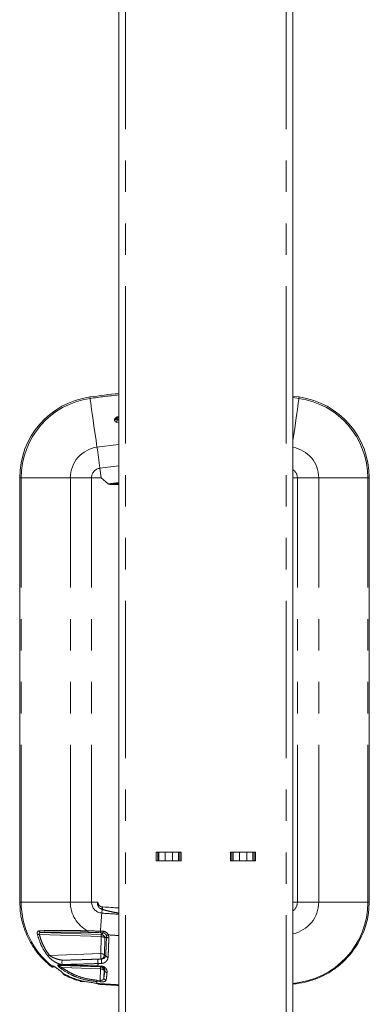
# Model space of a CAD drawing. Header units: millimetres. Extents: x 2 to 601, y 5 to 415.
# Tile 24 of 139: x 83 to 97, y 41 to 81. Entities that reach past the tile are written whole.
import ezdxf

# ---------------------------------------------------------------- set-up
doc = ezdxf.new("R2010")
doc.units = ezdxf.units.MM
doc.linetypes.add('PHANTOM', pattern=[12.7, 6.35, -1.27, 1.27, -1.27, 1.27, -1.27])

msp = doc.modelspace()

# ---------------------------------------------------------------- linework, layer by layer
at = {"color": 7, "linetype": 'Continuous', "lineweight": 15}
for p, q in [((87.083, 25.8625), (87.083, 114.7125)), ((94.113, 25.8625), (94.113, 114.7125)), ((94.3637, 65.8425), (94.113, 65.8771)), ((83.0796, 62.5782), (83.0796, 45.7065)), ((83.0797, 62.5782), (83.0796, 62.5782)), ((97.1964, 62.5782), (97.1965, 62.5782)), ((97.1965, 45.7065), (97.1965, 62.5782)), ((88.5948, 47.4625), (88.6522, 47.4625)), ((88.6522, 47.4625), (88.7002, 47.4625)), ((88.7002, 47.4625), (88.9491, 47.4625)), ((89.247, 47.4625), (88.9491, 47.4625)), ((89.247, 47.4625), (89.4959, 47.4625)), ((89.5438, 47.4625), (89.4959, 47.4625)), ((89.5438, 47.4625), (89.6013, 47.4625)), ((91.6522, 47.4625), (91.5948, 47.4625)), ((91.6522, 47.4625), (91.7002, 47.4625)), ((91.9491, 47.4625), (91.7002, 47.4625)), ((91.9491, 47.4625), (92.247, 47.4625)), ((92.4959, 47.4625), (92.247, 47.4625)), ((92.5438, 47.4625), (92.4959, 47.4625)), ((92.6013, 47.4625), (92.5438, 47.4625)), ((88.6522, 47.1125), (88.5948, 47.1125)), ((88.6522, 47.1125), (88.7002, 47.1125)), ((88.9491, 47.1125), (88.7002, 47.1125)), ((89.247, 47.1125), (88.9491, 47.1125)), ((89.4959, 47.1125), (89.247, 47.1125)), ((89.5438, 47.1125), (89.4959, 47.1125)), ((89.6013, 47.1125), (89.5438, 47.1125)), ((91.5948, 47.1125), (91.6522, 47.1125)), ((91.6522, 47.1125), (91.7002, 47.1125)), ((91.7002, 47.1125), (91.9491, 47.1125)), ((91.9491, 47.1125), (92.247, 47.1125)), ((92.247, 47.1125), (92.4959, 47.1125)), ((92.5438, 47.1125), (92.4959, 47.1125)), ((92.5438, 47.1125), (92.6013, 47.1125)), ((83.0797, 45.7065), (83.0796, 45.7065)), ((83.0803, 45.4445), (83.0922, 45.1847)), ((97.1839, 45.1847), (97.1958, 45.4445)), ((97.1964, 45.7065), (97.1965, 45.7065)), ((86.413, 45.2562), (86.4388, 45.2543)), ((86.1774, 42.1652), (86.1808, 42.1649))]:
    msp.add_line(p, q, dxfattribs=at)
at = {"color": 7, "linetype": 'PHANTOM', "lineweight": 0}
for p, q in [((87.358, 25.8625), (87.358, 114.7125)), ((93.838, 25.8625), (93.838, 114.7125)), ((85.9124, 65.8425), (85.9206, 65.7847)), ((94.113, 65.8182), (94.3555, 65.7847)), ((94.3637, 65.8425), (94.3555, 65.7847)), ((86.9851, 64.9824), (86.9916, 64.9863)), ((87.083, 64.8038), (86.9851, 64.8291)), ((87.0133, 64.9204), (87.083, 64.9025)), ((87.0239, 64.9552), (87.083, 64.9399)), ((87.082, 65.0084), (87.083, 65.0098)), ((86.3214, 62.9682), (87.083, 63.0655)), ((86.3214, 62.9682), (86.3761, 62.5834)), ((83.0797, 62.5782), (83.138, 62.5782)), ((83.0797, 62.5782), (83.0797, 45.7065)), ((83.138, 62.5782), (85.1244, 62.5782)), ((83.138, 45.4445), (83.138, 62.5782)), ((85.1244, 62.5782), (85.983, 62.5782)), ((85.1244, 45.4445), (85.1244, 62.5782)), ((85.983, 45.4445), (85.983, 62.5782)), ((85.983, 62.5782), (86.3716, 62.5782)), ((86.6484, 62.3369), (86.3716, 62.5782)), ((86.3761, 62.5834), (86.6529, 62.3421)), ((94.2931, 62.5782), (94.113, 62.5782)), ((94.2931, 45.4445), (94.2931, 62.5782)), ((95.1517, 62.5782), (94.2931, 62.5782)), ((95.1517, 45.4445), (95.1517, 62.5782)), ((97.138, 62.5782), (95.1517, 62.5782)), ((97.138, 45.4445), (97.138, 62.5782)), ((97.1964, 62.5782), (97.138, 62.5782)), ((97.1964, 45.7065), (97.1964, 62.5782)), ((86.6529, 62.3421), (87.083, 62.3901)), ((88.5948, 47.1125), (88.5948, 47.4625)), ((88.6522, 47.4625), (88.6522, 47.1125)), ((88.7002, 47.1125), (88.7002, 47.4625)), ((88.9491, 47.4625), (88.9491, 47.1125)), ((89.247, 47.1125), (89.247, 47.4625)), ((89.4959, 47.4625), (89.4959, 47.1125)), ((89.5438, 47.1125), (89.5438, 47.4625)), ((89.6013, 47.4625), (89.6013, 47.1125)), ((91.5948, 47.4625), (91.5948, 47.1125)), ((91.6522, 47.1125), (91.6522, 47.4625)), ((91.7002, 47.4625), (91.7002, 47.1125)), ((91.9491, 47.1125), (91.9491, 47.4625)), ((92.247, 47.4625), (92.247, 47.1125)), ((92.4959, 47.1125), (92.4959, 47.4625)), ((92.5438, 47.4625), (92.5438, 47.1125)), ((92.6013, 47.1125), (92.6013, 47.4625)), ((83.138, 45.4445), (83.0803, 45.4445)), ((85.1244, 45.4445), (83.138, 45.4445)), ((85.983, 45.4445), (85.1244, 45.4445)), ((86.238, 45.4445), (85.983, 45.4445)), ((94.2931, 45.4445), (94.113, 45.4445)), ((95.1517, 45.4445), (94.2931, 45.4445)), ((97.138, 45.4445), (95.1517, 45.4445)), ((97.1958, 45.4445), (97.138, 45.4445)), ((86.4058, 45.1575), (86.3826, 45.1659)), ((86.4058, 45.1575), (86.3943, 45.0018)), ((86.4388, 45.2543), (86.4058, 45.1575)), ((86.3717, 44.0516), (83.8732, 44.1359)), ((83.9324, 44.2203), (86.3717, 44.1379)), ((86.4443, 44.208), (86.3401, 44.2115)), ((86.3408, 44.2732), (86.4451, 44.2699)), ((86.3717, 44.1379), (86.4443, 44.208)), ((86.3549, 43.3666), (86.3717, 44.0516)), ((86.5162, 43.9882), (86.4995, 43.3032)), ((86.5828, 44.0524), (86.5162, 43.9882)), ((84.2813, 43.2952), (86.3549, 43.3666)), ((86.3549, 43.1533), (84.8539, 43.1016)), ((86.3919, 42.9716), (86.2448, 42.9662)), ((86.247, 43.1433), (86.3938, 43.1482)), ((86.3938, 43.1482), (86.3549, 43.1533)), ((86.4995, 43.3032), (86.5538, 43.2961)), ((84.6948, 42.8919), (86.3398, 42.8348)), ((86.3398, 42.7483), (84.7888, 42.8021)), ((84.8333, 42.5685), (84.8337, 42.5673)), ((86.2375, 42.8661), (86.3845, 42.8612)), ((86.3867, 42.841), (86.2399, 42.846)), ((86.3284, 42.2836), (86.3398, 42.7483)), ((86.3398, 42.8348), (86.3867, 42.841)), ((86.4843, 42.6849), (86.4771, 42.3881)), ((86.513, 42.6887), (86.4843, 42.6849)), ((86.1808, 42.1649), (86.1859, 42.1639)), ((86.1823, 42.1643), (86.1859, 42.1639)), ((86.1859, 42.1645), (86.1859, 42.1639)), ((86.325, 42.2285), (86.1913, 42.238)), ((86.195, 42.293), (86.3284, 42.2836)), ((86.2654, 42.1379), (86.2662, 42.1363))]:
    msp.add_line(p, q, dxfattribs=at)
at = {"color": 7, "linetype": 'PHANTOM', "lineweight": 0, "flags": 128}
for points in [[(85.9206, 65.7847), (85.9262, 65.7454), (85.9354, 65.6805), (85.9482, 65.5907), (85.9645, 65.4764), (85.9841, 65.3386), (86.0069, 65.1783), (86.0328, 64.9965), (86.0615, 64.7947), (86.0928, 64.5744), (86.1266, 64.337), (86.1625, 64.0843), (86.2004, 63.8182)], [(94.3555, 65.7847), (94.3499, 65.7454), (94.3407, 65.6805), (94.3279, 65.5907), (94.3116, 65.4764), (94.292, 65.3386), (94.2692, 65.1783), (94.2433, 64.9965), (94.2146, 64.7947), (94.1833, 64.5744), (94.1495, 64.337), (94.1135, 64.0843), (94.113, 64.0809)], [(86.2004, 63.8182), (87.0714, 63.9282), (87.083, 63.9295)], [(86.2004, 63.8182), (86.2147, 63.7181), (86.2292, 63.6156), (86.2441, 63.511), (86.2592, 63.4047), (86.2746, 63.2969), (86.2901, 63.188), (86.3057, 63.0783), (86.3214, 62.9682)], [(86.3943, 45.0018), (86.3875, 44.9083), (86.3806, 44.8151), (86.3738, 44.7224), (86.3671, 44.6304), (86.3604, 44.5393), (86.3538, 44.4493), (86.3472, 44.3605), (86.3408, 44.2732)], [(86.3826, 45.1659), (86.3864, 45.1772), (86.3902, 45.1885), (86.394, 45.1998), (86.3978, 45.2111), (86.4016, 45.2224), (86.4054, 45.2336), (86.4092, 45.2449), (86.413, 45.2562)], [(86.5162, 43.9882), (86.5123, 44), (86.5034, 44.0113), (86.4897, 44.0219), (86.4718, 44.0313), (86.4503, 44.0392), (86.4258, 44.0453), (86.3993, 44.0495), (86.3717, 44.0516)], [(86.5828, 44.0524), (86.5854, 44.0436), (86.5914, 44.035), (86.6005, 44.0271), (86.6125, 44.02), (86.6269, 44.0141), (86.6433, 44.0095), (86.661, 44.0064), (86.6795, 44.0049)], [(86.4995, 43.3032), (86.4956, 43.315), (86.4866, 43.3263), (86.473, 43.3369), (86.4551, 43.3463), (86.4335, 43.3542), (86.409, 43.3604), (86.3825, 43.3645), (86.3549, 43.3666)], [(84.808, 42.9248), (84.7921, 42.9472), (84.7821, 42.9746), (84.7789, 43.0045), (84.7829, 43.0341), (84.7935, 43.0608), (84.81, 43.0821), (84.8308, 43.0961), (84.8539, 43.1016)], [(86.2448, 42.9662), (86.2439, 42.9534), (86.243, 42.9407), (86.242, 42.928), (86.2411, 42.9155), (86.2402, 42.903), (86.2393, 42.8906), (86.2384, 42.8783), (86.2375, 42.8661)], [(84.3883, 42.8273), (84.391, 42.8318), (84.402, 42.8498), (84.4032, 42.8519)], [(86.3398, 42.7483), (86.3674, 42.7462), (86.3939, 42.742), (86.4184, 42.7359), (86.4399, 42.728), (86.4578, 42.7186), (86.4715, 42.708), (86.4804, 42.6967), (86.4843, 42.6849)], [(85.5975, 42.2379), (85.6002, 42.2426), (85.601, 42.244)], [(86.1859, 42.1645), (86.1853, 42.1645), (86.1847, 42.1646), (86.184, 42.1646), (86.1834, 42.1647), (86.1827, 42.1647), (86.1821, 42.1648), (86.1814, 42.1648), (86.1808, 42.1649)], [(86.1913, 42.238), (86.1904, 42.2253), (86.1896, 42.2137), (86.1888, 42.203), (86.1881, 42.1933), (86.1874, 42.1846), (86.1869, 42.1769), (86.1864, 42.1702), (86.1859, 42.1645)]]:
    msp.add_lwpolyline(points, dxfattribs=at)
at = {"color": 7, "linetype": 'Continuous', "lineweight": 15, "flags": 128}
msp.add_lwpolyline([(84.4323, 42.8353), (84.4428, 42.8525), (84.4473, 42.8599)], dxfattribs=at)
at = {"color": 7, "linetype": 'Continuous', "lineweight": 15}
for centre, radius, start, end in [((86.3768, 62.5782), 3.2971, 98.09811, 180), ((90.138, 36.1445), 29.9971, 95.84531, 98.09811), ((93.8992, 62.5782), 3.2971, 0, 81.90189), ((86.4268, 45.4445), 0.1888, 180, 265.79936), ((90.038, 94.612), 49.4888, 265.82928, 266.57681), ((85.6051, 42.2669), 0.0299, 255.28081, 329.71492)]:
    msp.add_arc(centre, radius, start, end, dxfattribs=at)
at = {"color": 7, "linetype": 'PHANTOM', "lineweight": 0}
for centre, radius, start, end in [((86.3768, 62.5782), 3.2388, 98.09811, 180), ((90.138, 36.1445), 29.9388, 95.85674, 98.09811), ((93.8992, 62.5782), 3.2388, 0, 81.90189), ((86.9146, 64.9905), 0.0717, 265.0815, 336.47034), ((86.949, 65.024), 0.0551, 248.30387, 311.00343), ((86.8064, 64.9343), 0.2074, 329.51882, 356.1791), ((87.0026, 64.9704), 0.0193, 63.05504, 124.68553), ((87.0892, 64.9164), 0.076, 149.28148, 176.97599), ((86.3768, 62.5782), 1.2525, 98.09811, 180), ((93.8992, 62.5782), 1.2525, 0, 80.17108), ((86.3768, 62.5782), 0.3939, 98.09811, 180), ((93.8992, 62.5782), 0.3939, 0, 57.12307), ((91.348, 58.2258), 6.244, 138.75797, 138.82128), ((86.4268, 45.4445), 3.2888, 180, 232.0264), ((86.4268, 45.4445), 1.3025, 180, 242.78811), ((86.4268, 45.4445), 0.4439, 180, 265.79936), ((93.8492, 45.4445), 0.4439, 306.46512, 0), ((93.8492, 45.4445), 1.3025, 281.68563, 0), ((93.8492, 45.4445), 3.2888, 274.60088, 0), ((90.038, 94.612), 49.7439, 265.79936, 266.59438), ((83.8388, 44.2776), 0.1458, 252.98884, 283.62302), ((83.9428, 44.309), 0.0893, 195.92096, 263.2918), ((85.916, 44.2773), 0.0852, 174.06764, 217.13853), ((87.271, 44.232), 0.9311, 177.45873, 181.25657), ((86.366, 43.9877), 0.1503, 0.17623, 87.82099), ((85.4654, 44.0947), 0.9073, 357.27264, 2.72736), ((87.4377, 44.2263), 0.9936, 177.48837, 181.05862), ((86.6132, 44.1965), 0.0856, 239.86788, 300.40521), ((90.038, 94.612), 50.6025, 266.16831, 266.65223), ((85.265, 43.26), 1.0951, 354.4125, 5.5875), ((84.2063, 43.3983), 0.1275, 275.07453, 306.05516), ((86.6183, 43.0502), 0.3828, 165.92794, 192.66643), ((86.3495, 43.3032), 0.15, 272.06657, 0.01253), ((86.78, 43.0557), 0.3971, 166.52978, 192.2229), ((86.6427, 43.3184), 0.0917, 194.09025, 273.99618), ((84.4067, 42.8509), 0.03, 232.02452, 328.4741), ((84.4217, 42.8755), 0.03, 231.97227, 326.69417), ((84.4285, 42.8911), 0.0302, 232.26884, 287.23836), ((84.6989, 42.9686), 0.0768, 224.45422, 266.98109), ((84.6838, 42.8811), 0.1314, 295.82847, 323.02869), ((84.8474, 42.5945), 0.0296, 199.24767, 241.57519), ((84.8478, 42.5933), 0.0296, 199.71592, 241.57845), ((84.8611, 42.5565), 0.0296, 199.67922, 242.06699), ((86.4268, 45.4445), 3.2888, 241.02617, 256.49982), ((86.2903, 42.8622), 0.053, 175.75159, 197.74618), ((86.3344, 42.6849), 0.15, 359.98886, 87.93204), ((85.5359, 42.7915), 0.805, 356.91846, 3.08154), ((86.442, 42.857), 0.0576, 175.8704, 196.20609), ((86.6087, 42.6983), 0.0962, 185.76447, 269.09705), ((85.6086, 42.273), 0.03, 255.35485, 299.59762), ((90.038, 94.612), 52.5888, 265.79936, 266.77882), ((90.6775, 41.9677), 4.4943, 175.84914, 176.55281), ((86.2674, 42.1676), 0.0298, 206.58448, 266.21586), ((86.2682, 42.1661), 0.0299, 225.67694, 266.19769), ((89.8388, 42.0388), 3.519, 176.01041, 176.9091), ((86.5762, 42.3921), 0.0992, 182.29407, 266.76739)]:
    msp.add_arc(centre, radius, start, end, dxfattribs=at)
at = {"color": 7, "linetype": 'Continuous', "lineweight": 15}
for centre, start_param, end_param in [((83.5145, 45.7065), 1.5707963, 1.6235449), ((96.7616, 45.7065), 4.6596404, 4.712389)]:
    msp.add_ellipse(centre, major_axis=(0, 4.97), ratio=0.0874887, start_param=start_param, end_param=end_param, dxfattribs=at)
at = {"color": 7, "linetype": 'PHANTOM', "lineweight": 0}
for points, knots in [([(86.9085, 64.9191), (86.9089, 64.9225), (86.911, 64.9409), (86.9207, 64.9584), (86.9286, 64.9728)], [0, 0, 0, 0, 0.1839583, 1, 1, 1, 1]), ([(86.9851, 64.8291), (86.9797, 64.8308), (86.9601, 64.837), (86.9324, 64.8552), (86.9102, 64.8853), (86.909, 64.9079), (86.9085, 64.9191)], [0, 0, 0, 0, 0.1123793, 0.4067317, 0.7042208, 1, 1, 1, 1]), ([(86.9286, 64.9728), (86.9395, 64.9857), (86.9587, 65.0086), (86.9991, 65.0321), (87.0397, 65.0433), (87.0685, 65.0463), (87.0822, 65.0436), (87.083, 65.0435)], [0, 0, 0, 0, 0.32603702, 0.57667104, 0.77279905, 0.98598267, 1, 1, 1, 1]), ([(86.9851, 64.9824), (86.9828, 64.9768), (86.98, 64.9699), (86.9803, 64.9632), (86.9803, 64.9619)], [0, 0, 0, 0, 0.8083946, 1, 1, 1, 1]), ([(86.9803, 64.9619), (86.9804, 64.9627), (86.9808, 64.9651), (86.9828, 64.9727), (86.9866, 64.9803), (86.9909, 64.9854), (86.9916, 64.9863)], [0, 0, 0, 0, 0.0876935, 0.2710709, 0.8808758, 1, 1, 1, 1]), ([(86.9803, 64.9619), (86.9806, 64.9565), (86.9812, 64.9457), (86.9911, 64.9319), (87.0031, 64.9238), (87.0112, 64.9211), (87.0133, 64.9204)], [0, 0, 0, 0, 0.3149958, 0.6247715, 0.9020768, 1, 1, 1, 1]), ([(87.083, 65.0212), (87.0785, 65.0223), (87.0697, 65.0247), (87.056, 65.0246), (87.0424, 65.0228), (87.0331, 65.0202), (87.0184, 65.0142), (87, 65.0023), (86.9907, 64.9898), (86.9851, 64.9824)], [0, 0, 0, 0, 0.1197139, 0.2332978, 0.284628, 0.4066772, 0.43954, 0.6650334, 1, 1, 1, 1]), ([(87.0113, 64.9876), (87.0099, 64.9853), (87.0069, 64.9803), (87.0072, 64.9718), (87.0107, 64.964), (87.0165, 64.9581), (87.0217, 64.9561), (87.0239, 64.9552)], [0, 0, 0, 0, 0.1911064, 0.4240554, 0.6615841, 0.852481, 1, 1, 1, 1]), ([(87.082, 65.0084), (87.0769, 65.0096), (87.0667, 65.0121), (87.05, 65.0111), (87.0337, 65.0059), (87.0206, 64.9976), (87.0141, 64.9906), (87.0113, 64.9876)], [0, 0, 0, 0, 0.19870394, 0.39821961, 0.58364746, 0.82175345, 1, 1, 1, 1]), ([(87.083, 62.3076), (87.0696, 62.3072), (86.9555, 62.3037), (86.8185, 62.3089), (86.6825, 62.318), (86.6543, 62.3336), (86.6484, 62.3369)], [0, 0, 0, 0, 0.0922077, 0.7803341, 0.9539591, 1, 1, 1, 1]), ([(86.6529, 62.3421), (86.6586, 62.3408), (86.6883, 62.3343), (86.8195, 62.34), (86.9564, 62.3457), (87.0695, 62.3534), (87.083, 62.3543)], [0, 0, 0, 0, 0.0406514, 0.2110007, 0.9054686, 1, 1, 1, 1]), ([(86.3826, 45.1659), (86.3594, 45.1763), (86.3185, 45.1948), (86.2708, 45.2418), (86.2361, 45.2988), (86.2207, 45.3686), (86.2282, 45.4177), (86.2367, 45.4411), (86.2374, 45.4428), (86.238, 45.4445)], [0, 0, 0, 0, 0.2172159, 0.3832347, 0.5678014, 0.7859408, 0.9844727, 0.984582, 1, 1, 1, 1]), ([(87.083, 45.0008), (87.0118, 45.0135), (86.8664, 45.0394), (86.6726, 45.0825), (86.5178, 45.1217), (86.4376, 45.1473), (86.4058, 45.1575)], [0, 0, 0, 0, 0.311895, 0.6368279, 0.8559977, 1, 1, 1, 1]), ([(83.7962, 44.1382), (83.7925, 44.1576), (83.7852, 44.1962), (83.7928, 44.2413), (83.8148, 44.2759), (83.8413, 44.2813), (83.857, 44.2845)], [0, 0, 0, 0, 0.2270697, 0.454166, 0.6786924, 1, 1, 1, 1]), ([(84.2175, 43.2712), (84.1804, 43.322), (84.066, 43.4786), (83.909, 43.7654), (83.8341, 44.0129), (83.7962, 44.1382)], [0, 0, 0, 0, 0.1916121, 0.5907046, 1, 1, 1, 1]), ([(83.857, 44.2845), (83.9462, 44.2881), (84.1246, 44.2954), (84.435, 44.3006), (84.7516, 44.302), (85.0643, 44.3005), (85.3531, 44.2966), (85.6102, 44.2916), (85.7562, 44.288), (85.8312, 44.2861)], [0, 0, 0, 0, 0.19006251, 0.38011296, 0.52647457, 0.67331771, 0.81961502, 0.9073784, 1, 1, 1, 1]), ([(83.9324, 44.2203), (83.9173, 44.2188), (83.8926, 44.2165), (83.871, 44.198), (83.8653, 44.1807), (83.8649, 44.1633), (83.8677, 44.1496), (83.8722, 44.1384), (83.8732, 44.1359)], [0, 0, 0, 0, 0.3510115, 0.5740556, 0.7368322, 0.786323, 0.9525502, 1, 1, 1, 1]), ([(83.8732, 44.1359), (83.8936, 44.0628), (83.9344, 43.9166), (84.026, 43.7022), (84.1386, 43.4926), (84.2337, 43.361), (84.2813, 43.2952)], [0, 0, 0, 0, 0.245152, 0.4903039, 0.7451536, 1, 1, 1, 1]), ([(85.8481, 44.2258), (85.7073, 44.2288), (85.4818, 44.2336), (85.1891, 44.2369), (84.9566, 44.2383), (84.734, 44.2382), (84.4755, 44.2363), (84.1933, 44.2313), (84.02, 44.224), (83.9324, 44.2203)], [0, 0, 0, 0, 0.17980175, 0.28797046, 0.39614737, 0.50779854, 0.61945379, 0.80767834, 1, 1, 1, 1]), ([(85.8312, 44.2861), (85.8968, 44.2849), (86.065, 44.2817), (86.2363, 44.2764), (86.3408, 44.2732)], [0, 0, 0, 0, 0.3896859, 1, 1, 1, 1]), ([(86.5702, 44.1224), (86.5627, 44.1363), (86.548, 44.1633), (86.5096, 44.1927), (86.4775, 44.2038), (86.4569, 44.2072), (86.4492, 44.2077), (86.4443, 44.208)], [0, 0, 0, 0, 0.3283264, 0.6373636, 0.8671927, 0.9146343, 1, 1, 1, 1]), ([(86.4451, 44.2699), (86.4533, 44.2693), (86.488, 44.2671), (86.5496, 44.2465), (86.6172, 44.1947), (86.6433, 44.1468), (86.6565, 44.1226)], [0, 0, 0, 0, 0.0879139, 0.3730742, 0.684438, 1, 1, 1, 1]), ([(86.5538, 43.2961), (86.5593, 43.4117), (86.5703, 43.6451), (86.5786, 43.9158), (86.5828, 44.0524)], [0, 0, 0, 0, 0.4954495, 1, 1, 1, 1]), ([(86.5828, 44.0524), (86.5822, 44.0713), (86.5814, 44.0947), (86.572, 44.1179), (86.5702, 44.1224)], [0, 0, 0, 0, 0.8035516, 1, 1, 1, 1]), ([(86.6795, 44.0049), (86.6777, 43.9468), (86.6726, 43.7782), (86.6628, 43.5121), (86.6537, 43.3224), (86.6491, 43.227)], [0, 0, 0, 0, 0.2069764, 0.6012218, 1, 1, 1, 1]), ([(86.6565, 44.1226), (86.6597, 44.115), (86.6755, 44.0771), (86.6777, 44.0369), (86.6795, 44.0049)], [0, 0, 0, 0, 0.2013112, 1, 1, 1, 1]), ([(84.808, 42.9248), (84.7784, 42.9276), (84.6973, 42.9354), (84.5673, 42.9915), (84.4438, 43.065), (84.3483, 43.1358), (84.2702, 43.2071), (84.2307, 43.2552), (84.2175, 43.2712)], [0, 0, 0, 0, 0.1660344, 0.4549123, 0.6047609, 0.7543387, 0.9179236, 1, 1, 1, 1]), ([(84.2813, 43.2952), (84.2939, 43.2859), (84.3336, 43.2567), (84.4375, 43.2012), (84.5878, 43.1443), (84.7406, 43.1066), (84.8243, 43.1029), (84.8539, 43.1016)], [0, 0, 0, 0, 0.0736346, 0.2318433, 0.5376614, 0.8362804, 1, 1, 1, 1]), ([(86.2448, 42.9662), (86.1195, 42.9621), (85.8646, 42.9538), (85.517, 42.9433), (85.2055, 42.9346), (84.9743, 42.9286), (84.8524, 42.9258), (84.808, 42.9248)], [0, 0, 0, 0, 0.2244844, 0.4566414, 0.6644585, 0.8776926, 1, 1, 1, 1]), ([(84.8539, 43.1016), (84.897, 43.1027), (85.0133, 43.1055), (85.2371, 43.1116), (85.5352, 43.1203), (85.8743, 43.1308), (86.1214, 43.1391), (86.247, 43.1433)], [0, 0, 0, 0, 0.1224498, 0.3304192, 0.5437119, 0.7680723, 1, 1, 1, 1]), ([(86.6491, 43.227), (86.6477, 43.213), (86.6429, 43.1654), (86.6105, 43.0911), (86.5459, 43.0232), (86.4694, 42.9814), (86.4158, 42.9747), (86.3919, 42.9716)], [0, 0, 0, 0, 0.11771104, 0.39993396, 0.6699376, 0.85274879, 1, 1, 1, 1]), ([(84.3162, 42.8769), (84.3222, 42.8721), (84.337, 42.8602), (84.3583, 42.8445), (84.3753, 42.833), (84.3856, 42.8272), (84.3874, 42.8273), (84.3883, 42.8273)], [0, 0, 0, 0, 0.1853032, 0.4629144, 0.6786357, 0.8391572, 1, 1, 1, 1]), ([(84.4032, 42.8519), (84.4042, 42.8535), (84.4064, 42.8575), (84.4087, 42.8636), (84.41, 42.8672)], [0, 0, 0, 0, 0.3998407, 1, 1, 1, 1]), ([(84.41, 42.8672), (84.4121, 42.869), (84.4165, 42.8726), (84.4425, 42.8633), (84.4793, 42.8431), (84.5249, 42.8141), (84.5857, 42.7719), (84.6656, 42.7125), (84.7473, 42.6483), (84.8138, 42.5932), (84.8271, 42.5764), (84.8333, 42.5685)], [0, 0, 0, 0, 0.0788156, 0.1583099, 0.2260895, 0.2880288, 0.3779367, 0.5056822, 0.6765966, 0.8494826, 1, 1, 1, 1]), ([(84.7411, 42.7629), (84.7129, 42.7846), (84.6701, 42.8174), (84.6301, 42.8606), (84.6129, 42.888), (84.6124, 42.9059), (84.6245, 42.9141), (84.6379, 42.9146), (84.644, 42.9148)], [0, 0, 0, 0, 0.3219586, 0.4872789, 0.6273967, 0.7682357, 0.8923613, 1, 1, 1, 1]), ([(84.644, 42.9148), (84.7114, 42.9132), (84.8462, 42.91), (85.1042, 42.9028), (85.3968, 42.894), (85.6727, 42.8851), (85.9539, 42.8758), (86.1285, 42.8699), (86.2375, 42.8661)], [0, 0, 0, 0, 0.181578, 0.3631208, 0.5452527, 0.7273367, 0.8297294, 1, 1, 1, 1]), ([(84.6948, 42.8919), (84.6888, 42.8919), (84.6766, 42.8919), (84.6652, 42.8879), (84.6637, 42.8815), (84.6673, 42.8737), (84.6739, 42.8671), (84.6884, 42.8553), (84.723, 42.8329), (84.762, 42.8147), (84.7888, 42.8021)], [0, 0, 0, 0, 0.10604361, 0.21613567, 0.29529081, 0.33366203, 0.43646799, 0.45961271, 0.62863625, 1, 1, 1, 1]), ([(86.2399, 42.846), (86.1561, 42.8489), (85.9869, 42.8547), (85.7142, 42.8635), (85.4263, 42.8725), (85.1439, 42.8807), (84.8918, 42.8875), (84.7611, 42.8904), (84.6948, 42.8919)], [0, 0, 0, 0, 0.1349197, 0.2723795, 0.4516381, 0.6365332, 0.8157487, 1, 1, 1, 1]), ([(86.1913, 42.238), (86.0474, 42.2547), (85.7553, 42.2885), (85.4122, 42.3995), (85.0663, 42.5495), (84.8764, 42.6741), (84.7411, 42.7629)], [0, 0, 0, 0, 0.2752443, 0.5584837, 0.685432, 1, 1, 1, 1]), ([(84.7888, 42.8021), (84.879, 42.7412), (85.0611, 42.6183), (85.3894, 42.4662), (85.7681, 42.3431), (86.0514, 42.3099), (86.195, 42.293)], [0, 0, 0, 0, 0.21886, 0.441631, 0.7168168, 1, 1, 1, 1]), ([(84.8337, 42.5673), (84.8346, 42.5648), (84.8391, 42.5524), (84.8436, 42.5402), (84.8472, 42.5304)], [0, 0, 0, 0, 0.2010178, 1, 1, 1, 1]), ([(86.3845, 42.8612), (86.3876, 42.8611), (86.4099, 42.86), (86.4515, 42.8516), (86.5064, 42.8256), (86.5509, 42.7869), (86.5877, 42.7323), (86.6089, 42.6688), (86.6078, 42.6244), (86.6072, 42.6022)], [0, 0, 0, 0, 0.0165133, 0.1210331, 0.2255324, 0.3771174, 0.528703, 0.7639159, 1, 1, 1, 1]), ([(86.513, 42.6887), (86.5142, 42.7149), (86.5158, 42.749), (86.4856, 42.7962), (86.461, 42.8188), (86.4315, 42.8332), (86.4085, 42.839), (86.3949, 42.8406), (86.3885, 42.8409), (86.3867, 42.841)], [0, 0, 0, 0, 0.5185847, 0.6748592, 0.8188219, 0.9068558, 0.956094, 0.9874391, 1, 1, 1, 1]), ([(86.4771, 42.3881), (86.4832, 42.4287), (86.4957, 42.5103), (86.5072, 42.629), (86.513, 42.6887)], [0, 0, 0, 0, 0.4970948, 1, 1, 1, 1]), ([(86.6072, 42.6022), (86.6042, 42.5698), (86.5925, 42.4449), (86.5799, 42.3577), (86.5706, 42.293)], [0, 0, 0, 0, 0.25899158, 1, 1, 1, 1]), ([(84.8472, 42.5304), (84.8473, 42.5302), (84.8479, 42.5289), (84.8534, 42.5242), (84.8689, 42.5139), (84.8912, 42.5008), (84.9083, 42.4919), (84.9168, 42.4875)], [0, 0, 0, 0, 0.0417701, 0.2541799, 0.4929898, 0.7464913, 1, 1, 1, 1]), ([(85.5264, 42.251), (85.5313, 42.2496), (85.5442, 42.2461), (85.5637, 42.2415), (85.5816, 42.2382), (85.5942, 42.2367), (85.5964, 42.2375), (85.5975, 42.2379)], [0, 0, 0, 0, 0.1411951, 0.3651224, 0.5800691, 0.7901626, 1, 1, 1, 1]), ([(85.601, 42.244), (85.6061, 42.2465), (85.6141, 42.2504), (85.6471, 42.2475), (85.6591, 42.2465)], [0, 0, 0, 0, 0.6352293, 1, 1, 1, 1]), ([(86.1859, 42.1639), (86.2102, 42.1585), (86.2529, 42.1491), (86.2617, 42.1413), (86.2654, 42.1379)], [0, 0, 0, 0, 0.5707997, 1, 1, 1, 1]), ([(86.5706, 42.293), (86.5665, 42.2826), (86.5582, 42.2616), (86.5152, 42.241), (86.4577, 42.2297), (86.395, 42.2253), (86.3483, 42.2274), (86.325, 42.2285)], [0, 0, 0, 0, 0.2518906, 0.506061, 0.6773758, 0.8389674, 1, 1, 1, 1]), ([(86.3284, 42.2836), (86.3402, 42.2831), (86.3543, 42.2824), (86.3811, 42.2854), (86.4094, 42.2927), (86.444, 42.3132), (86.4694, 42.3452), (86.4745, 42.3736), (86.4771, 42.3881)], [0, 0, 0, 0, 0.1162428, 0.1391845, 0.2857645, 0.4531481, 0.7206726, 1, 1, 1, 1])]:
    msp.add_open_spline(points, degree=3, knots=knots, dxfattribs=at)
at = {"color": 7, "linetype": 'Continuous', "lineweight": 15}
for points, knots in [([(86.9916, 64.9863), (86.9956, 64.9905), (87.0053, 65.0006), (87.0242, 65.012), (87.0472, 65.019), (87.0672, 65.0207), (87.0789, 65.0182), (87.083, 65.0173)], [0, 0, 0, 0, 0.1844505, 0.4416281, 0.6499144, 0.875831, 1, 1, 1, 1]), ([(86.3716, 62.5782), (86.3718, 62.5786), (86.3722, 62.5796), (86.3733, 62.5813), (86.3748, 62.5826), (86.3758, 62.5832), (86.3761, 62.5834)], [0, 0, 0, 0, 0.1580426, 0.5000855, 0.8420885, 1, 1, 1, 1]), ([(83.0922, 45.1847), (83.094, 45.1649), (83.1032, 45.0658), (83.14, 44.8074), (83.2394, 44.4162), (83.4249, 43.9671), (83.6749, 43.5507), (83.9708, 43.1803), (84.2044, 42.9752), (84.3162, 42.8769)], [0, 0, 0, 0, 0.0222857, 0.1114828, 0.2920947, 0.4727034, 0.6533319, 0.8339579, 1, 1, 1, 1]), ([(94.113, 42.138), (94.1171, 42.1383), (94.201, 42.1444), (94.4456, 42.1747), (94.8409, 42.2656), (95.2954, 42.4429), (95.7188, 42.6846), (96.0739, 42.9612), (96.3636, 43.2552), (96.5959, 43.5502), (96.7945, 43.8694), (96.9555, 44.2097), (97.0773, 44.5661), (97.152, 44.8933), (97.1748, 45.1012), (97.1839, 45.1847)], [0, 0, 0, 0, 0.0025787, 0.0535379, 0.1567584, 0.2599798, 0.3631904, 0.4664025, 0.5461053, 0.6260601, 0.7057645, 0.7858614, 0.8662121, 0.9463103, 1, 1, 1, 1]), ([(86.3401, 44.2115), (86.2578, 44.2142), (86.0925, 44.2197), (85.9298, 44.2238), (85.8481, 44.2258)], [0, 0, 0, 0, 0.4976435, 1, 1, 1, 1]), ([(86.3938, 43.1482), (86.4044, 43.1492), (86.4196, 43.1506), (86.4499, 43.159), (86.4894, 43.1788), (86.5281, 43.2179), (86.5489, 43.2602), (86.5527, 43.2879), (86.5538, 43.2961)], [0, 0, 0, 0, 0.0888246, 0.1262452, 0.3010797, 0.5791771, 0.8767916, 1, 1, 1, 1]), ([(84.3163, 42.8768), (84.32, 42.8738), (84.3343, 42.8621), (84.3585, 42.8438), (84.3818, 42.8289), (84.393, 42.8221), (84.4069, 42.8202), (84.4163, 42.8218), (84.4255, 42.8265), (84.4297, 42.8321), (84.4318, 42.8348)], [0, 0, 0, 0, 0.0885521, 0.3446961, 0.584167, 0.7556368, 0.8103556, 0.8698517, 0.9366914, 1, 1, 1, 1]), ([(84.4338, 42.8638), (84.4343, 42.8637), (84.4354, 42.8635), (84.4474, 42.8592), (84.4699, 42.8477), (84.5048, 42.8266), (84.548, 42.7976), (84.5838, 42.7724), (84.6031, 42.758), (84.607, 42.7551)], [0, 0, 0, 0, 0.0766741, 0.1901641, 0.3448673, 0.5153408, 0.7129645, 0.9429177, 1, 1, 1, 1]), ([(84.607, 42.7551), (84.6215, 42.7444), (84.6571, 42.718), (84.7095, 42.6774), (84.7599, 42.637), (84.797, 42.6052), (84.8153, 42.5886), (84.8215, 42.5804), (84.8208, 42.5816), (84.8208, 42.5818)], [0, 0, 0, 0, 0.1330989, 0.3268792, 0.5419243, 0.7403771, 0.8981501, 0.9874506, 1, 1, 1, 1]), ([(84.82, 42.5833), (84.823, 42.5747), (84.8275, 42.5623), (84.8319, 42.5502), (84.8332, 42.5466)], [0, 0, 0, 0, 0.700001, 1, 1, 1, 1]), ([(84.8333, 42.5466), (84.8333, 42.5464), (84.8339, 42.5438), (84.8364, 42.5399), (84.84, 42.535), (84.845, 42.5303), (84.854, 42.5233), (84.8728, 42.5112), (84.9008, 42.4954), (84.9202, 42.4858), (84.9293, 42.4812)], [0, 0, 0, 0, 0.0053143, 0.0581373, 0.1092813, 0.1711877, 0.3000631, 0.5401727, 0.7827839, 1, 1, 1, 1]), ([(84.8333, 42.5466), (84.8333, 42.5464), (84.8339, 42.5438), (84.8364, 42.5399), (84.84, 42.535), (84.845, 42.5303), (84.854, 42.5233), (84.8728, 42.5112), (84.9008, 42.4954), (84.9202, 42.4858), (84.9293, 42.4812)], [0, 0, 0, 0, 0.0053143, 0.0581373, 0.1092813, 0.1711877, 0.3000631, 0.5401727, 0.7827839, 1, 1, 1, 1]), ([(84.9168, 42.4875), (85.015, 42.4409), (85.2123, 42.3471), (85.4213, 42.2831), (85.5264, 42.251)], [0, 0, 0, 0, 0.4975847, 1, 1, 1, 1]), ([(85.5266, 42.2508), (85.5298, 42.2499), (85.543, 42.2462), (85.5658, 42.2408), (85.5889, 42.2368), (85.6004, 42.2355), (85.6113, 42.237), (85.6195, 42.2399), (85.6241, 42.2439), (85.6265, 42.246)], [0, 0, 0, 0, 0.0772955, 0.3191662, 0.5667297, 0.7793383, 0.8526407, 0.9239366, 1, 1, 1, 1]), ([(85.6225, 42.2473), (85.6226, 42.2473), (85.6227, 42.2474), (85.6377, 42.248), (85.6551, 42.2469), (85.6726, 42.2447), (85.6739, 42.2445)], [0, 0, 0, 0, 0.14296979, 0.49976291, 0.96080119, 1, 1, 1, 1]), ([(85.6591, 42.2465), (85.6806, 42.2442), (85.7238, 42.2394), (85.8172, 42.2265), (85.918, 42.2109), (86.018, 42.1943), (86.1105, 42.178), (86.1574, 42.1692), (86.1808, 42.1649)], [0, 0, 0, 0, 0.16880768, 0.33811075, 0.49875529, 0.65852494, 0.82951393, 1, 1, 1, 1]), ([(86.1774, 42.1652), (86.1786, 42.165), (86.1803, 42.1646), (86.1819, 42.1643), (86.1823, 42.1642)], [0, 0, 0, 0, 0.7004278, 1, 1, 1, 1]), ([(86.1821, 42.1642), (86.1832, 42.164), (86.2026, 42.1605), (86.226, 42.1549), (86.2454, 42.1477), (86.2456, 42.1476), (86.2457, 42.1475)], [0, 0, 0, 0, 0.0268642, 0.4753326, 0.8437375, 1, 1, 1, 1]), ([(86.2464, 42.1459), (86.2472, 42.145), (86.2494, 42.1423), (86.254, 42.1394), (86.2594, 42.1367), (86.2688, 42.1336), (86.2837, 42.1308), (86.3107, 42.1274), (86.3316, 42.1256), (86.3422, 42.125), (86.3431, 42.125)], [0, 0, 0, 0, 0.0293629, 0.089777, 0.1514589, 0.2405693, 0.509332, 0.7395422, 0.9775638, 1, 1, 1, 1]), ([(86.2662, 42.1363), (86.2674, 42.1355), (86.2696, 42.134), (86.2826, 42.1313), (86.301, 42.1287), (86.32, 42.1267), (86.332, 42.1258), (86.3361, 42.1255)], [0, 0, 0, 0, 0.220645, 0.4413201, 0.6620489, 0.8829607, 1, 1, 1, 1]), ([(86.3361, 42.1255), (86.3851, 42.1221), (86.634, 42.1048), (86.883, 42.0912), (87.083, 42.0803)], [0, 0, 0, 0, 0.1969323, 1, 1, 1, 1])]:
    msp.add_open_spline(points, degree=3, knots=knots, dxfattribs=at)

doc.saveas('drawing.dxf')
